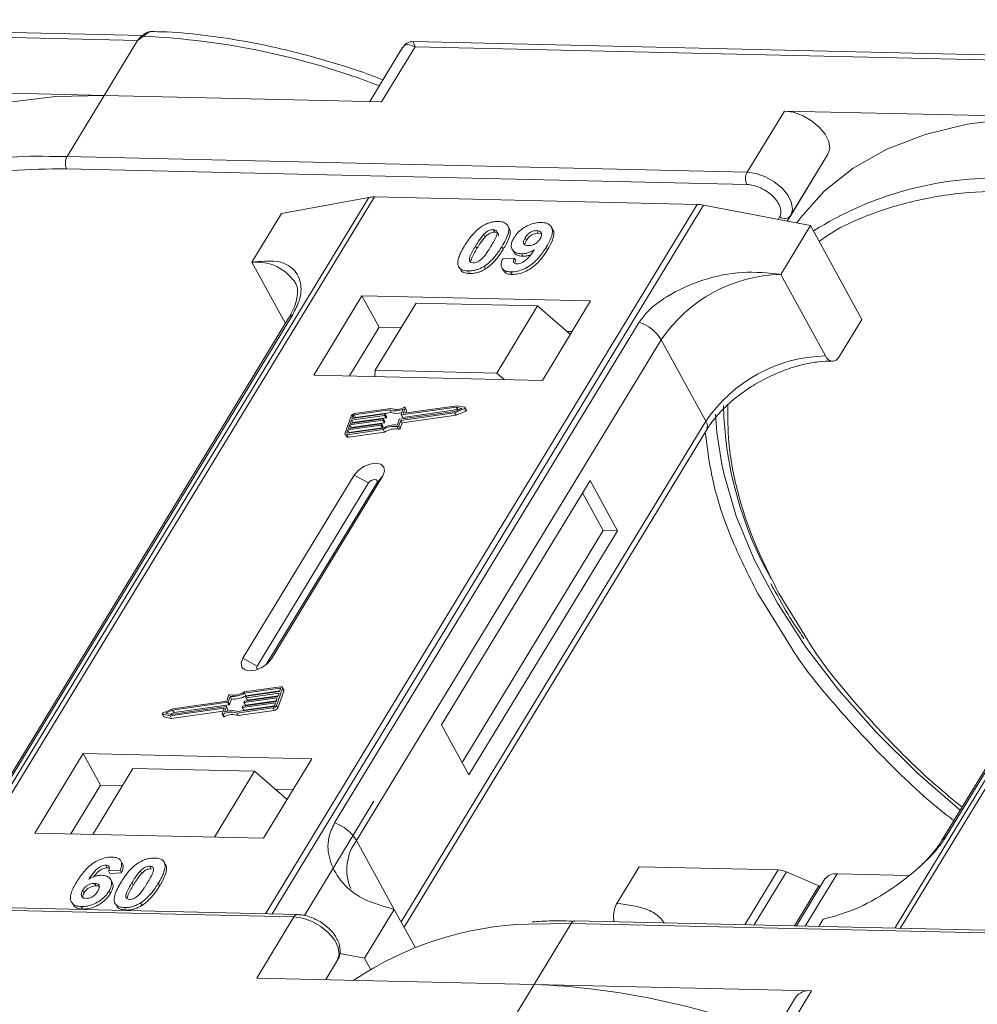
# Model space of a CAD drawing. Header units: millimetres. Extents: x -1004 to 529, y -22 to 1052.
# Tile 63 of 78: x 145 to 188, y 852 to 897. Entities that reach past the tile are written whole.
import ezdxf

# ---------------------------------------------------------------- set-up
doc = ezdxf.new("R2010")
doc.units = ezdxf.units.MM

msp = doc.modelspace()

# ---------------------------------------------------------------- linework, layer by layer
at = {"color": 7, "linetype": 'Continuous', "lineweight": 15}
for p, q in [((150.469, 895.957), (119.385, 896.67)), ((119.473, 896.436), (150.238, 895.73)), ((150.507, 895.919), (150.238, 895.73)), ((150.238, 895.73), (148.725, 893.244)), ((162.223, 895.408), (160.739, 892.968)), ((161.274, 892.956), (162.787, 895.442)), ((193.783, 894.963), (162.699, 895.676)), ((162.787, 895.442), (193.552, 894.736)), ((148.725, 893.244), (136.176, 893.532)), ((147.045, 890.482), (148.725, 893.244)), ((148.725, 893.244), (161.274, 892.956)), ((179.49, 892.538), (177.809, 889.776)), ((192.039, 892.25), (179.49, 892.538)), ((147.045, 890.482), (146.246, 890.487)), ((177.809, 889.776), (147.045, 890.482)), ((181.464, 890.58), (179.625, 887.558)), ((179.783, 887.818), (181.464, 890.58)), ((147.032, 889.922), (177.796, 889.216)), ((160.692, 888.631), (141.18, 856.565)), ((141.422, 856.559), (160.949, 888.65)), ((156.752, 887.906), (160.692, 888.631)), ((160.949, 888.65), (175.544, 888.316)), ((175.544, 888.316), (156.017, 856.224)), ((156.317, 856.217), (175.829, 888.284)), ((175.829, 888.284), (180.672, 887.358)), ((156.752, 887.906), (155.408, 885.697)), ((179.277, 887.748), (179.21, 887.637)), ((179.625, 887.558), (179.783, 887.818)), ((167.045, 887.238), (166.983, 887.351)), ((169.014, 887.179), (168.952, 887.293)), ((179.327, 885.148), (180.672, 887.358)), ((180.672, 887.358), (183, 883.102)), ((204.006, 887.638), (184.494, 855.571)), ((184.736, 855.565), (204.263, 887.657)), ((165.903, 886.964), (165.965, 886.85)), ((166.327, 887.174), (166.389, 887.061)), ((168.356, 887.015), (168.294, 887.129)), ((168.356, 887.015), (168.471, 886.992)), ((165.523, 886.432), (165.585, 886.319)), ((166.776, 886.287), (166.714, 886.4)), ((167.767, 886.806), (167.829, 886.692)), ((167.179, 886.284), (167.241, 886.17)), ((167.597, 886.082), (167.659, 885.969)), ((168.777, 886.26), (168.715, 886.374)), ((155.408, 885.697), (156.922, 882.929)), ((165.916, 885.515), (165.978, 885.402)), ((166.751, 885.853), (167.276, 885.888)), ((167.276, 885.888), (167.338, 885.775)), ((164.807, 885.428), (164.869, 885.314)), ((165.19, 885.304), (165.252, 885.191)), ((166.719, 885.434), (166.781, 885.321)), ((167.109, 885.26), (167.172, 885.147)), ((181.345, 881.46), (179.327, 885.148)), ((160.386, 884.182), (158.201, 880.592)), ((170.729, 883.945), (160.386, 884.182)), ((160.386, 884.182), (161.162, 882.764)), ((162.836, 883.846), (160.987, 880.808)), ((168.331, 883.72), (162.836, 883.846)), ((166.482, 880.682), (168.331, 883.72)), ((168.331, 883.72), (169.811, 882.435)), ((168.544, 880.354), (170.729, 883.945)), ((143.481, 860.691), (157.262, 883.34)), ((157.069, 883.172), (143.288, 860.523)), ((172.926, 882.981), (159.144, 860.331)), ((181.992, 881.445), (183, 883.102)), ((161.162, 882.764), (159.817, 880.554)), ((162.163, 882.741), (161.162, 882.764)), ((169.889, 882.564), (169.657, 882.569)), ((160.141, 859.542), (173.923, 882.191)), ((175.941, 878.503), (173.923, 882.191)), ((200.383, 882.178), (186.602, 859.529)), ((186.795, 859.697), (200.576, 882.346)), ((158.201, 880.592), (168.544, 880.354)), ((160.987, 880.808), (160.966, 880.528)), ((166.482, 880.682), (160.987, 880.808)), ((166.814, 880.394), (166.482, 880.682)), ((159.931, 878.624), (161.426, 878.836)), ((161.639, 879.017), (160.03, 878.789)), ((161.688, 879.085), (160.053, 878.853)), ((160.092, 878.675), (161.701, 878.904)), ((161.44, 878.823), (161.429, 878.791)), ((161.502, 878.717), (161.44, 878.831)), ((161.502, 878.709), (161.44, 878.823)), ((161.701, 878.904), (161.639, 879.017)), ((162.101, 878.598), (164.584, 878.951)), ((162.14, 878.543), (164.578, 878.89)), ((162.155, 878.803), (162.243, 879.05)), ((164.653, 879.143), (162.17, 878.79)), ((162.232, 878.676), (164.715, 879.029)), ((162.26, 878.878), (162.343, 879.109)), ((162.267, 878.866), (162.26, 878.878)), ((164.693, 879.209), (162.275, 878.865)), ((162.405, 879.012), (162.343, 879.126)), ((162.343, 879.109), (162.405, 878.996)), ((162.363, 878.878), (162.405, 878.996)), ((164.578, 878.89), (165.021, 879.076)), ((164.64, 878.776), (164.578, 878.89)), ((164.584, 878.951), (164.91, 879.088)), ((164.64, 878.776), (165.083, 878.962)), ((164.91, 879.088), (164.653, 879.143)), ((164.715, 879.029), (164.653, 879.143)), ((165.042, 879.135), (164.693, 879.209)), ((164.715, 879.029), (164.751, 879.021)), ((165.021, 879.076), (165.083, 878.962)), ((165.118, 879.012), (165.056, 879.125)), ((159.895, 878.739), (159.62, 877.973)), ((159.771, 878.177), (161.265, 878.389)), ((161.322, 878.548), (159.828, 878.336)), ((159.851, 878.4), (161.345, 878.612)), ((159.908, 878.56), (159.851, 878.4)), ((159.89, 878.223), (161.384, 878.435)), ((161.403, 878.772), (159.908, 878.56)), ((159.97, 878.446), (159.908, 878.56)), ((159.977, 878.751), (159.931, 878.624)), ((159.959, 878.415), (159.97, 878.446)), ((159.97, 878.446), (161.465, 878.658)), ((160.039, 878.639), (159.977, 878.751)), ((160.03, 878.789), (160.092, 878.675)), ((161.28, 878.376), (161.268, 878.344)), ((161.342, 878.271), (161.28, 878.384)), ((161.28, 878.376), (161.342, 878.262)), ((161.384, 878.435), (161.322, 878.548)), ((161.36, 878.599), (161.349, 878.567)), ((161.411, 878.454), (161.349, 878.567)), ((161.422, 878.494), (161.36, 878.607)), ((161.422, 878.486), (161.36, 878.599)), ((161.465, 878.658), (161.403, 878.772)), ((161.411, 878.454), (161.422, 878.486)), ((161.491, 878.677), (161.429, 878.791)), ((161.491, 878.677), (161.502, 878.709)), ((161.986, 878.333), (162.074, 878.579)), ((162.051, 878.296), (162.14, 878.543)), ((162.113, 878.183), (162.202, 878.43)), ((162.202, 878.43), (162.14, 878.543)), ((162.155, 878.795), (162.217, 878.681)), ((175.941, 878.503), (162.159, 855.854)), ((162.232, 878.676), (162.17, 878.79)), ((162.202, 878.43), (164.64, 878.776)), ((159.621, 877.924), (159.683, 877.811)), ((159.748, 878.113), (159.702, 877.985)), ((159.702, 877.985), (159.716, 877.959)), ((159.709, 877.895), (161.344, 878.127)), ((159.732, 877.959), (161.341, 878.188)), ((161.242, 878.325), (159.748, 878.113)), ((159.81, 877.999), (159.748, 878.113)), ((159.828, 878.336), (159.771, 878.177)), ((159.771, 877.782), (161.406, 878.014)), ((159.799, 877.969), (159.81, 877.999)), ((159.81, 877.999), (161.304, 878.212)), ((159.89, 878.223), (159.828, 878.336)), ((159.879, 878.192), (159.89, 878.223)), ((161.304, 878.212), (161.242, 878.325)), ((161.331, 878.23), (161.268, 878.344)), ((161.331, 878.23), (161.342, 878.262)), ((161.406, 878.014), (161.344, 878.127)), ((161.982, 878.259), (162.044, 878.146)), ((162.113, 878.183), (162.051, 878.296)), ((162.288, 855.619), (175.971, 878.107)), ((159.771, 877.782), (159.709, 877.895)), ((160.037, 876.068), (154.995, 867.782)), ((160.686, 875.717), (155.643, 867.431)), ((156.057, 867.497), (161.054, 875.709)), ((156.288, 867.752), (161.33, 876.039)), ((160.037, 876.068), (160.686, 875.717)), ((161.33, 876.039), (161.054, 875.709)), ((170.704, 875.823), (163.981, 864.775)), ((171.946, 873.554), (170.704, 875.823)), ((171.299, 873.569), (170.368, 875.271)), ((164.913, 863.073), (171.299, 873.569)), ((165.223, 862.506), (171.946, 873.554)), ((171.946, 873.554), (171.299, 873.569)), ((178.285, 870.718), (179.84, 868.209)), ((180.534, 868.617), (179.255, 870.695)), ((155.643, 867.431), (154.995, 867.782)), ((156.288, 867.752), (156.118, 867.549)), ((156.699, 866.492), (155.064, 866.26)), ((156.676, 866.428), (155.066, 866.2)), ((156.513, 865.648), (156.788, 866.414)), ((156.66, 866.275), (156.705, 866.402)), ((156.699, 866.385), (156.676, 866.428)), ((156.849, 866.35), (156.787, 866.463)), ((156.788, 866.414), (156.85, 866.3)), ((154.356, 866.091), (154.268, 865.844)), ((154.422, 866.055), (154.333, 865.808)), ((154.395, 865.694), (154.484, 865.941)), ((154.484, 865.941), (154.422, 866.055)), ((156.556, 865.987), (155.062, 865.775)), ((155.129, 866.086), (155.066, 866.2)), ((155.085, 865.839), (156.579, 866.051)), ((155.127, 866.012), (155.139, 866.043)), ((155.128, 866.003), (155.19, 865.89)), ((155.129, 866.086), (156.671, 866.305)), ((156.637, 866.211), (155.142, 865.999)), ((155.204, 865.885), (155.142, 865.999)), ((155.165, 866.062), (156.66, 866.275)), ((155.204, 865.885), (156.59, 866.082)), ((156.499, 865.828), (156.556, 865.987)), ((156.575, 865.534), (156.85, 866.3)), ((156.579, 866.051), (156.637, 866.211)), ((151.829, 865.498), (151.387, 865.311)), ((151.715, 865.179), (154.132, 865.522)), ((151.754, 865.245), (154.238, 865.597)), ((154.307, 865.789), (151.823, 865.436)), ((154.268, 865.844), (151.829, 865.498)), ((151.885, 865.323), (154.369, 865.676)), ((154.147, 865.509), (154.064, 865.278)), ((154.144, 865.5), (154.132, 865.522)), ((154.253, 865.584), (154.164, 865.338)), ((154.314, 865.479), (154.252, 865.593)), ((154.315, 865.471), (154.253, 865.584)), ((154.281, 865.377), (154.315, 865.471)), ((154.369, 865.676), (154.307, 865.789)), ((154.395, 865.694), (154.333, 865.808)), ((154.72, 865.302), (156.355, 865.535)), ((154.768, 865.37), (156.378, 865.598)), ((154.967, 865.565), (154.978, 865.597)), ((154.967, 865.556), (155.029, 865.443)), ((156.476, 865.764), (154.982, 865.552)), ((155.044, 865.438), (154.982, 865.552)), ((155.005, 865.616), (156.499, 865.828)), ((155.044, 865.438), (156.43, 865.635)), ((155.047, 865.788), (155.059, 865.82)), ((155.047, 865.78), (155.109, 865.666)), ((155.124, 865.662), (155.062, 865.775)), ((155.124, 865.662), (156.51, 865.858)), ((156.355, 865.535), (156.417, 865.421)), ((156.43, 865.636), (156.476, 865.764)), ((156.575, 865.534), (156.513, 865.648)), ((151.351, 865.262), (151.413, 865.149)), ((151.366, 865.253), (151.715, 865.179)), ((151.428, 865.139), (151.366, 865.253)), ((151.428, 865.139), (151.777, 865.065)), ((151.823, 865.436), (151.498, 865.299)), ((151.498, 865.299), (151.754, 865.245)), ((151.777, 865.065), (151.715, 865.179)), ((151.718, 865.253), (151.885, 865.323)), ((151.777, 865.065), (154.107, 865.396)), ((151.885, 865.323), (151.823, 865.436)), ((154.065, 865.261), (154.127, 865.148)), ((154.175, 865.144), (154.113, 865.257)), ((154.782, 865.189), (154.72, 865.302)), ((154.782, 865.189), (156.417, 865.421)), ((163.981, 864.775), (165.223, 862.506)), ((147.781, 863.467), (145.596, 859.876)), ((158.124, 863.229), (147.781, 863.467)), ((147.781, 863.467), (148.556, 862.048)), ((155.939, 859.639), (158.124, 863.229)), ((150.029, 862.799), (148.214, 859.816)), ((150.029, 862.799), (155.524, 862.673)), ((153.709, 859.69), (155.524, 862.673)), ((155.524, 862.673), (157.004, 861.388)), ((148.556, 862.048), (147.212, 859.839)), ((149.558, 862.025), (148.556, 862.048)), ((157.284, 861.848), (156.452, 861.867)), ((160.926, 861.316), (157.783, 856.151)), ((145.596, 859.876), (155.939, 859.639)), ((160.141, 859.542), (161.848, 856.422)), ((148.804, 858.421), (148.866, 858.307)), ((149.544, 858.5), (149.482, 858.614)), ((150.787, 858.375), (150.849, 858.262)), ((151.399, 858.61), (151.394, 858.62)), ((151.464, 858.503), (151.527, 858.389)), ((171.915, 856.691), (172.924, 858.348)), ((172.924, 858.348), (179.209, 858.204)), ((149.45, 858.194), (148.925, 858.159)), ((148.925, 858.159), (148.987, 858.046)), ((148.987, 858.046), (149.512, 858.081)), ((149.45, 858.194), (149.512, 858.081)), ((150.424, 858.052), (150.362, 858.165)), ((179.209, 858.204), (177.702, 855.727)), ((179.586, 858.115), (178.127, 855.717)), ((179.586, 858.115), (181.054, 857.489)), ((180.435, 855.664), (181.875, 858.03)), ((185.093, 857.956), (181.875, 858.03)), ((148.295, 857.599), (148.357, 857.486)), ((149.085, 857.648), (149.023, 857.762)), ((149.982, 857.632), (150.044, 857.518)), ((151.175, 857.604), (151.237, 857.491)), ((179.95, 855.675), (181.054, 857.489)), ((181.326, 857.797), (180.033, 855.673)), ((181.094, 857.416), (181.054, 857.489)), ((147.756, 857.289), (147.819, 857.176)), ((148.944, 857.252), (149.006, 857.139)), ((126.54, 856.785), (157.305, 856.079)), ((157.469, 856.191), (126.704, 856.897)), ((147.248, 856.757), (147.31, 856.644)), ((147.692, 856.55), (147.754, 856.437)), ((149.216, 856.698), (149.278, 856.584)), ((150.375, 856.716), (150.437, 856.603)), ((149.649, 856.505), (149.711, 856.392)), ((161.848, 856.422), (160.504, 854.212)), ((161.848, 856.422), (162.786, 854.707)), ((157.305, 856.079), (155.624, 853.317)), ((167.911, 855.756), (169.854, 855.791)), ((168.173, 853.029), (169.854, 855.791)), ((169.854, 855.791), (200.619, 855.085)), ((200.783, 855.197), (170.018, 855.903)), ((181.044, 855.65), (181.243, 855.977)), ((159.367, 854.43), (160.504, 854.212)), ((159.279, 854.121), (158.746, 853.245)), ((158.746, 853.245), (159.279, 854.121)), ((160.504, 854.212), (160.773, 853.72)), ((155.624, 853.317), (168.173, 853.029)), ((168.173, 853.029), (166.661, 850.543)), ((180.723, 852.741), (168.173, 853.029)), ((179.21, 850.255), (180.723, 852.741)), ((179.99, 852.429), (178.309, 849.666))]:
    msp.add_line(p, q, dxfattribs=at)
at = {"color": 7, "linetype": 'Continuous', "lineweight": 15, "flags": 128}
for points in [[(150.507, 895.919), (150.492, 895.929), (150.479, 895.935), (150.467, 895.94), (150.457, 895.942), (150.448, 895.941), (150.442, 895.938), (150.437, 895.932), (150.435, 895.924)], [(148.725, 893.244), (146.518, 893.192), (144.45, 892.932), (142.542, 892.467), (140.815, 891.803), (139.29, 890.946), (137.981, 889.906), (136.905, 888.695), (136.743, 888.469)], [(181.464, 890.58), (181.544, 890.842), (181.5, 891.153), (181.337, 891.485), (181.068, 891.81), (180.716, 892.1), (180.313, 892.33), (179.892, 892.481), (179.49, 892.538)], [(192.039, 892.25), (189.832, 892.198), (187.764, 891.938), (185.856, 891.474), (184.129, 890.809), (182.604, 889.952), (181.295, 888.913), (180.219, 887.701), (180.057, 887.475)], [(179.783, 887.818), (179.863, 888.08), (179.819, 888.391), (179.656, 888.723), (179.387, 889.048), (179.036, 889.338), (178.632, 889.568), (178.211, 889.719), (177.809, 889.776)], [(161.426, 878.836), (161.429, 878.836), (161.433, 878.836), (161.436, 878.835), (161.438, 878.833), (161.44, 878.831), (161.441, 878.829), (161.441, 878.826), (161.44, 878.823)], [(162.275, 878.865), (162.271, 878.865), (162.268, 878.866), (162.265, 878.866), (162.262, 878.868), (162.26, 878.87), (162.259, 878.873), (162.259, 878.875), (162.26, 878.878)], [(162.294, 879.13), (162.305, 879.134), (162.316, 879.136), (162.325, 879.136), (162.334, 879.134), (162.34, 879.13), (162.343, 879.124), (162.345, 879.117), (162.343, 879.109)], [(165.042, 879.135), (165.05, 879.131), (165.056, 879.126), (165.058, 879.118), (165.056, 879.109), (165.051, 879.099), (165.043, 879.09), (165.033, 879.082), (165.021, 879.076)], [(165.083, 878.962), (165.095, 878.969), (165.105, 878.977), (165.113, 878.986), (165.118, 878.995), (165.12, 879.004), (165.118, 879.012)], [(176.659, 876.567), (176.44, 878.001), (176.383, 878.831)], [(161.265, 878.389), (161.269, 878.389), (161.272, 878.389), (161.276, 878.388), (161.278, 878.386), (161.28, 878.384), (161.281, 878.382), (161.281, 878.379), (161.28, 878.376)], [(161.345, 878.612), (161.349, 878.613), (161.353, 878.612), (161.356, 878.611), (161.358, 878.61), (161.36, 878.608), (161.361, 878.605), (161.361, 878.602), (161.36, 878.599)], [(162.17, 878.79), (162.166, 878.79), (162.162, 878.79), (162.159, 878.791), (162.157, 878.792), (162.155, 878.795), (162.154, 878.797), (162.154, 878.8), (162.155, 878.803)], [(159.709, 877.895), (159.685, 877.894), (159.664, 877.896), (159.646, 877.902), (159.631, 877.911), (159.621, 877.923), (159.616, 877.938), (159.615, 877.955), (159.62, 877.973)], [(159.702, 877.985), (159.701, 877.979), (159.701, 877.973), (159.703, 877.968), (159.706, 877.964), (159.711, 877.961), (159.717, 877.959), (159.724, 877.959), (159.732, 877.959)], [(161.33, 876.039), (161.409, 876.251), (161.378, 876.434), (161.241, 876.558), (161.02, 876.606), (160.747, 876.57), (160.464, 876.455), (160.215, 876.279), (160.037, 876.068)], [(187.44, 860.907), (185.526, 862.572), (183.652, 864.421), (181.959, 866.333), (180.464, 868.289), (179.184, 870.269), (178.132, 872.25), (177.318, 874.213), (176.752, 876.137), (176.659, 876.567)], [(161.054, 875.709), (161.077, 875.769), (161.068, 875.821), (161.029, 875.857), (160.966, 875.871), (160.888, 875.86), (160.807, 875.827), (160.736, 875.777), (160.686, 875.717)], [(154.995, 867.782), (154.916, 867.57), (154.947, 867.387), (155.083, 867.263), (155.305, 867.215), (155.578, 867.251), (155.861, 867.366), (156.11, 867.542), (156.288, 867.752)], [(155.643, 867.431), (155.621, 867.371), (155.63, 867.319), (155.669, 867.283), (155.673, 867.281)], [(156.705, 866.402), (156.707, 866.408), (156.707, 866.414), (156.705, 866.419), (156.701, 866.423), (156.697, 866.426), (156.691, 866.428), (156.683, 866.429), (156.676, 866.428)], [(156.699, 866.492), (156.722, 866.494), (156.743, 866.492), (156.761, 866.486), (156.776, 866.476), (156.786, 866.464), (156.792, 866.449), (156.792, 866.432), (156.788, 866.414)], [(155.142, 865.999), (155.138, 865.998), (155.135, 865.999), (155.132, 866), (155.129, 866.001), (155.128, 866.003), (155.127, 866.006), (155.127, 866.009), (155.127, 866.012)], [(154.132, 865.522), (154.136, 865.522), (154.14, 865.522), (154.143, 865.521), (154.145, 865.519), (154.147, 865.517), (154.148, 865.515), (154.148, 865.512), (154.147, 865.509)], [(154.238, 865.597), (154.242, 865.598), (154.245, 865.597), (154.248, 865.596), (154.251, 865.595), (154.252, 865.593), (154.253, 865.59), (154.253, 865.587), (154.253, 865.584)], [(154.982, 865.552), (154.978, 865.551), (154.974, 865.552), (154.971, 865.553), (154.969, 865.554), (154.967, 865.556), (154.966, 865.559), (154.966, 865.562), (154.967, 865.565)], [(155.062, 865.775), (155.058, 865.775), (155.055, 865.775), (155.052, 865.776), (155.049, 865.778), (155.047, 865.78), (155.047, 865.782), (155.046, 865.785), (155.047, 865.788)], [(151.366, 865.253), (151.357, 865.256), (151.351, 865.262), (151.349, 865.269), (151.351, 865.278), (151.356, 865.288), (151.364, 865.297), (151.375, 865.305), (151.387, 865.311)], [(154.113, 865.257), (154.102, 865.254), (154.092, 865.252), (154.082, 865.252), (154.074, 865.254), (154.068, 865.258), (154.064, 865.263), (154.063, 865.27), (154.064, 865.278)], [(154.127, 865.148), (154.13, 865.144), (154.136, 865.14), (154.144, 865.138), (154.154, 865.138), (154.164, 865.14), (154.175, 865.144)], [(157.305, 856.079), (157.707, 856.021), (158.128, 855.871), (158.531, 855.641), (158.883, 855.351), (159.152, 855.026), (159.315, 854.693), (159.359, 854.383), (159.279, 854.121)]]:
    msp.add_lwpolyline(points, dxfattribs=at)
at = {"color": 7, "linetype": 'Continuous', "lineweight": 15}
for centre, radius, start, end in [((148.981, 862.108), 33.846, 68.8867, 87.4164), ((145.752, 875.028), 15.467, 88.173, 122.2769), ((147.578, 890.19), 0.609, 151.2883, 206.0774), ((178.343, 889.484), 0.609, 151.2883, 206.0774), ((189.066, 874.034), 15.467, 88.173, 122.2769), ((160.913, 887.387), 1.264, 88.3644, 100.0749), ((175.497, 886.585), 1.731, 78.9596, 88.4511), ((179.494, 888.041), 0.365, 233.4992, 322.3259), ((155.624, 883.62), 2.088, 32.7281, 95.9449), ((179.478, 878.454), 6.695, 91.2925, 146.0732), ((157.441, 882.941), 0.437, 114.0472, 148.0355), ((172.348, 881.226), 1.847, 31.4947, 71.765), ((181.496, 874.767), 6.695, 91.2925, 146.0732), ((160.079, 878.649), 0.206, 97.4207, 153.8527), ((161.901, 879.791), 0.816, 251.2927, 294.8085), ((161.941, 879.777), 0.737, 249.8549, 298.6145), ((161.955, 879.626), 0.765, 250.6487, 287.8017), ((162.388, 879.004), 0.0192, 336.1246, 26.8104), ((193.673, 879.654), 16.945, 181.473, 209.2705), ((160.039, 878.721), 0.0686, 97.4207, 153.8527), ((160.101, 878.607), 0.0692, 97.5763, 152.4403), ((161.318, 878.582), 0.0343, 277.4207, 333.8527), ((161.38, 878.469), 0.0343, 277.4207, 333.8527), ((161.398, 878.806), 0.0343, 277.4207, 333.8527), ((161.413, 878.49), 0.00992, 336.9348, 26.0002), ((161.46, 878.692), 0.0343, 277.4207, 333.8527), ((161.493, 878.713), 0.00992, 336.9348, 26.0002), ((162.105, 878.564), 0.0343, 97.4207, 153.8527), ((162.228, 878.689), 0.0134, 216.6597, 287.1115), ((175.633, 878.281), 0.38, 332.7392, 35.9387), ((161.238, 878.359), 0.0343, 277.4207, 333.8527), ((161.3, 878.245), 0.0343, 277.4207, 333.8527), ((161.884, 877.282), 1.056, 84.4424, 120.9301), ((161.333, 878.266), 0.00992, 336.9348, 26.0002), ((161.832, 877.374), 0.898, 80.3986, 122.9491), ((161.894, 877.261), 0.898, 80.3986, 122.9491), ((161.991, 878.325), 0.0662, 261.7629, 334.647), ((162.053, 878.211), 0.0662, 261.7629, 334.647), ((159.747, 877.858), 0.0803, 216.6597, 287.1115), ((156.795, 866.324), 0.0595, 336.9348, 26.0002), ((154.416, 866.063), 0.0662, 81.7629, 154.647), ((154.524, 867.106), 1.056, 264.4424, 300.9301), ((154.575, 867.013), 0.898, 260.3986, 302.9491), ((154.586, 866.992), 1.056, 264.4424, 300.9301), ((155.17, 866.028), 0.0343, 97.4207, 153.8527), ((154.302, 865.823), 0.0343, 277.4207, 333.8527), ((154.306, 865.475), 0.00992, 336.9348, 26.0002), ((154.364, 865.71), 0.0343, 277.4207, 333.8527), ((155.009, 865.582), 0.0343, 97.4207, 153.8527), ((155.089, 865.805), 0.0343, 97.4207, 153.8527), ((155.12, 865.674), 0.0134, 216.6597, 287.1115), ((155.2, 865.898), 0.0134, 216.6597, 287.1115), ((156.328, 865.739), 0.206, 277.4207, 333.8527), ((156.369, 865.666), 0.0686, 277.4207, 333.8527), ((156.39, 865.625), 0.206, 277.4207, 333.8527), ((151.43, 865.158), 0.0191, 210.2186, 262.8226), ((154.466, 864.61), 0.737, 69.8549, 118.6145), ((154.507, 864.597), 0.816, 71.2927, 114.8085), ((154.528, 864.497), 0.737, 69.8549, 118.6145), ((155.04, 865.451), 0.0134, 216.6597, 287.1115), ((158.566, 858.577), 1.847, 31.4947, 71.765), ((186.973, 859.298), 0.437, 114.0436, 148.1804), ((161.893, 858.225), 2.191, 143.0587, 202.974), ((179.164, 857.166), 1.039, 66.0507, 87.522), ((181.803, 857.437), 0.598, 83.0653, 142.99), ((157.478, 856.002), 0.189, 92.0598, 156.0028), ((168.332, 840.937), 14.825, 91.6287, 124.0831), ((170.034, 855.704), 0.199, 94.3757, 154.3004), ((166.754, 818.958), 34.1, 68.9709, 87.6149), ((180.618, 851.969), 0.779, 82.2958, 143.7595)]:
    msp.add_arc(centre, radius, start, end, dxfattribs=at)
msp.add_open_spline([(150.238, 895.73), (150.267, 895.773), (150.326, 895.858), (150.398, 895.902), (150.435, 895.924)], degree=3, dxfattribs=at)
for points, knots in [([(150.448, 895.941), (150.436, 895.932), (150.413, 895.916), (150.39, 895.898), (150.379, 895.89)], [0, 0, 0, 0, 0.518796, 1, 1, 1, 1]), ([(150.881, 896.138), (150.841, 896.135), (150.756, 896.13), (150.604, 896.064), (150.503, 895.986), (150.441, 895.938)], [0, 0, 0, 0, 0.249637, 0.538323, 1, 1, 1, 1]), ([(150.918, 896.138), (150.913, 896.14), (150.878, 896.15), (150.805, 896.129), (150.703, 896.085), (150.604, 896.012), (150.538, 895.948), (150.507, 895.919)], [0, 0, 0, 0, 0.0330436, 0.2854264, 0.5318753, 0.785768, 1, 1, 1, 1]), ([(161.336, 893.95), (161.107, 894.038), (160.266, 894.359), (158.795, 894.82), (156.926, 895.323), (155.043, 895.718), (153.175, 895.987), (151.793, 896.124), (151.059, 896.129), (150.917, 896.13)], [0, 0, 0, 0, 0.0642572, 0.235538, 0.4114542, 0.5906981, 0.772379, 0.9558843, 1, 1, 1, 1]), ([(162.787, 895.442), (162.661, 895.493), (162.467, 895.572), (162.291, 895.511), (162.227, 895.408), (162.198, 895.362)], [0, 0, 0, 0, 0.498413, 0.772928, 1, 1, 1, 1]), ([(162.698, 895.676), (162.64, 895.673), (162.541, 895.667), (162.376, 895.59), (162.3, 895.503), (162.259, 895.456)], [0, 0, 0, 0, 0.389383, 0.666862, 1, 1, 1, 1]), ([(162.699, 895.67), (162.699, 895.672), (162.698, 895.694), (162.718, 895.619), (162.764, 895.501), (162.787, 895.442)], [0, 0, 0, 0, 0.044603, 0.521109, 1, 1, 1, 1]), ([(137.752, 887.631), (137.952, 887.774), (138.59, 888.228), (140.02, 888.879), (142.051, 889.514), (144.448, 889.901), (146.179, 889.915), (147.032, 889.922)], [0, 0, 0, 0, 0.088375, 0.281114, 0.527622, 0.767417, 1, 1, 1, 1]), ([(177.796, 889.216), (177.893, 889.207), (178.091, 889.189), (178.416, 889.07), (178.725, 888.894), (178.99, 888.675), (179.194, 888.429), (179.319, 888.175), (179.356, 887.934), (179.303, 887.809), (179.277, 887.748)], [0, 0, 0, 0, 0.1222496, 0.25, 0.3777504, 0.5, 0.6222496, 0.75, 0.8777504, 1, 1, 1, 1]), ([(181.066, 886.637), (181.266, 886.78), (181.904, 887.234), (183.334, 887.886), (185.365, 888.52), (187.762, 888.907), (189.493, 888.921), (190.346, 888.928)], [0, 0, 0, 0, 0.088375, 0.281114, 0.527622, 0.767417, 1, 1, 1, 1]), ([(165.026, 886.444), (165.072, 886.517), (165.177, 886.685), (165.402, 886.976), (165.635, 887.207), (165.807, 887.319), (165.825, 887.331)], [0, 0, 0, 0, 0.236731, 0.537555, 0.949668, 1, 1, 1, 1]), ([(165.825, 887.331), (165.871, 887.359), (165.963, 887.413), (166.111, 887.475), (166.261, 887.518), (166.384, 887.536), (166.48, 887.543), (166.528, 887.542), (166.551, 887.542)], [0, 0, 0, 0, 0.193776, 0.3936, 0.587864, 0.788908, 0.894169, 1, 1, 1, 1]), ([(166.551, 887.542), (166.635, 887.535), (166.804, 887.519), (166.965, 887.405), (167.042, 887.238), (167.003, 886.903), (166.837, 886.614), (166.714, 886.4)], [0, 0, 0, 0, 0.147566, 0.296688, 0.431278, 0.580404, 1, 1, 1, 1]), ([(167.257, 886.796), (167.307, 886.87), (167.408, 887.019), (167.643, 887.226), (167.924, 887.385), (168.229, 887.487), (168.413, 887.494), (168.509, 887.497)], [0, 0, 0, 0, 0.197927, 0.397728, 0.597413, 0.790584, 1, 1, 1, 1]), ([(168.509, 887.497), (168.592, 887.49), (168.761, 887.474), (168.926, 887.357), (169.012, 887.184), (168.987, 886.885), (168.851, 886.603), (168.734, 886.406), (168.715, 886.374)], [0, 0, 0, 0, 0.148288, 0.297745, 0.443713, 0.607791, 0.934708, 1, 1, 1, 1]), ([(165.523, 886.432), (165.546, 886.469), (165.591, 886.543), (165.656, 886.642), (165.716, 886.731), (165.773, 886.809), (165.833, 886.888), (165.879, 886.938), (165.903, 886.964)], [0, 0, 0, 0, 0.205942, 0.411959, 0.558149, 0.704502, 0.851801, 1, 1, 1, 1]), ([(165.585, 886.319), (165.608, 886.356), (165.653, 886.429), (165.718, 886.529), (165.778, 886.618), (165.835, 886.696), (165.895, 886.774), (165.941, 886.825), (165.965, 886.85)], [0, 0, 0, 0, 0.2059417, 0.4119594, 0.558149, 0.7045024, 0.8518015, 1, 1, 1, 1]), ([(165.903, 886.964), (165.941, 887.002), (166.004, 887.063), (166.116, 887.131), (166.218, 887.166), (166.288, 887.174), (166.323, 887.174), (166.327, 887.174)], [0, 0, 0, 0, 0.334804, 0.542561, 0.750382, 0.970721, 1, 1, 1, 1]), ([(165.965, 886.85), (166.003, 886.888), (166.066, 886.95), (166.178, 887.018), (166.28, 887.052), (166.35, 887.06), (166.385, 887.061), (166.389, 887.061)], [0, 0, 0, 0, 0.334804, 0.542561, 0.750382, 0.970721, 1, 1, 1, 1]), ([(166.327, 887.174), (166.362, 887.17), (166.425, 887.163), (166.484, 887.119), (166.508, 887.036), (166.478, 886.883), (166.368, 886.665), (166.269, 886.5), (166.219, 886.416)], [0, 0, 0, 0, 0.104614, 0.188814, 0.273512, 0.444127, 0.719481, 1, 1, 1, 1]), ([(166.389, 887.061), (166.424, 887.057), (166.487, 887.05), (166.546, 887.005), (166.567, 886.945), (166.556, 886.896), (166.55, 886.873)], [0, 0, 0, 0, 0.293658, 0.530016, 0.767769, 1, 1, 1, 1]), ([(166.776, 886.287), (166.819, 886.361), (166.955, 886.591), (167.085, 886.895), (167.105, 887.144), (167.05, 887.212), (167.034, 887.231)], [0, 0, 0, 0, 0.220552, 0.687786, 0.91457, 1, 1, 1, 1]), ([(167.767, 886.806), (167.799, 886.854), (167.85, 886.93), (167.958, 887.028), (168.065, 887.085), (168.182, 887.124), (168.254, 887.127), (168.294, 887.129)], [0, 0, 0, 0, 0.2913202, 0.4655393, 0.6416315, 0.798664, 1, 1, 1, 1]), ([(167.829, 886.692), (167.861, 886.74), (167.912, 886.816), (168.02, 886.914), (168.127, 886.972), (168.244, 887.011), (168.316, 887.014), (168.356, 887.015)], [0, 0, 0, 0, 0.29132, 0.465539, 0.641632, 0.798664, 1, 1, 1, 1]), ([(168.294, 887.129), (168.336, 887.124), (168.419, 887.114), (168.493, 887.047), (168.523, 886.958), (168.498, 886.856), (168.461, 886.789), (168.444, 886.758)], [0, 0, 0, 0, 0.207955, 0.420406, 0.62732, 0.827707, 1, 1, 1, 1]), ([(168.777, 886.26), (168.82, 886.334), (168.95, 886.557), (169.065, 886.857), (169.073, 887.095), (169.016, 887.16), (169.004, 887.173)], [0, 0, 0, 0, 0.2271221, 0.6848597, 0.9348975, 1, 1, 1, 1]), ([(164.736, 885.545), (164.729, 885.576), (164.715, 885.637), (164.724, 885.77), (164.769, 885.941), (164.851, 886.128), (164.938, 886.296), (164.997, 886.394), (165.026, 886.444)], [0, 0, 0, 0, 0.1184406, 0.2393457, 0.4595932, 0.6849248, 0.8422399, 1, 1, 1, 1]), ([(165.414, 885.673), (165.372, 885.678), (165.306, 885.687), (165.252, 885.738), (165.236, 885.824), (165.269, 885.977), (165.381, 886.192), (165.475, 886.352), (165.523, 886.432)], [0, 0, 0, 0, 0.1253702, 0.2022903, 0.2791788, 0.4647576, 0.7305818, 1, 1, 1, 1]), ([(166.219, 886.416), (166.196, 886.379), (166.151, 886.306), (166.087, 886.206), (166.026, 886.117), (165.969, 886.038), (165.909, 885.96), (165.862, 885.908), (165.838, 885.883)], [0, 0, 0, 0, 0.20527, 0.410616, 0.55715, 0.703844, 0.851471, 1, 1, 1, 1]), ([(166.714, 886.4), (166.667, 886.327), (166.562, 886.159), (166.342, 885.874), (166.111, 885.644), (165.941, 885.532), (165.916, 885.515)], [0, 0, 0, 0, 0.237281, 0.538591, 0.932677, 1, 1, 1, 1]), ([(167.597, 886.082), (167.514, 886.091), (167.346, 886.109), (167.192, 886.233), (167.122, 886.406), (167.152, 886.604), (167.225, 886.738), (167.257, 886.796)], [0, 0, 0, 0, 0.210189, 0.421773, 0.623603, 0.837034, 1, 1, 1, 1]), ([(167.905, 886.448), (167.864, 886.453), (167.786, 886.461), (167.712, 886.515), (167.684, 886.589), (167.703, 886.69), (167.743, 886.763), (167.767, 886.806)], [0, 0, 0, 0, 0.213937, 0.398075, 0.583091, 0.751666, 1, 1, 1, 1]), ([(167.755, 886.493), (167.758, 886.516), (167.764, 886.58), (167.804, 886.649), (167.829, 886.692)], [0, 0, 0, 0, 0.366323, 1, 1, 1, 1]), ([(168.444, 886.758), (168.415, 886.715), (168.365, 886.641), (168.252, 886.549), (168.138, 886.49), (168.016, 886.452), (167.942, 886.45), (167.905, 886.448)], [0, 0, 0, 0, 0.2673945, 0.4472142, 0.6271221, 0.8130653, 1, 1, 1, 1]), ([(165.317, 885.75), (165.321, 885.78), (165.334, 885.884), (165.446, 886.08), (165.539, 886.239), (165.585, 886.319)], [0, 0, 0, 0, 0.166989, 0.580698, 1, 1, 1, 1]), ([(165.978, 885.402), (166.021, 885.431), (166.109, 885.491), (166.256, 885.616), (166.411, 885.776), (166.556, 885.957), (166.677, 886.128), (166.743, 886.234), (166.776, 886.287)], [0, 0, 0, 0, 0.118595, 0.239509, 0.447458, 0.659935, 0.829685, 1, 1, 1, 1]), ([(168.715, 886.374), (168.668, 886.3), (168.527, 886.079), (168.282, 885.773), (167.931, 885.496), (167.605, 885.334), (167.32, 885.264), (167.165, 885.261), (167.109, 885.26)], [0, 0, 0, 0, 0.142337, 0.429127, 0.589943, 0.751205, 0.909895, 1, 1, 1, 1]), ([(167.172, 885.147), (167.262, 885.15), (167.444, 885.157), (167.745, 885.256), (168.042, 885.416), (168.382, 885.699), (168.61, 885.995), (168.743, 886.206), (168.777, 886.26)], [0, 0, 0, 0, 0.14324, 0.28761, 0.430449, 0.591135, 0.89544, 1, 1, 1, 1]), ([(167.251, 886.176), (167.263, 886.15), (167.301, 886.064), (167.446, 885.987), (167.596, 885.974), (167.659, 885.969)], [0, 0, 0, 0, 0.20752, 0.66568, 1, 1, 1, 1]), ([(167.397, 885.627), (167.434, 885.629), (167.508, 885.634), (167.639, 885.686), (167.787, 885.778), (167.98, 885.976), (168.097, 886.142), (168.177, 886.256)], [0, 0, 0, 0, 0.112015, 0.224355, 0.367768, 0.565827, 1, 1, 1, 1]), ([(168.177, 886.256), (168.131, 886.23), (168.037, 886.177), (167.912, 886.13), (167.813, 886.103), (167.74, 886.09), (167.667, 886.083), (167.621, 886.082), (167.597, 886.082)], [0, 0, 0, 0, 0.243491, 0.496266, 0.61821, 0.741704, 0.870158, 1, 1, 1, 1]), ([(167.659, 885.969), (167.704, 885.97), (167.794, 885.971), (167.914, 885.998), (167.984, 886.022), (168.004, 886.029)], [0, 0, 0, 0, 0.409454, 0.83528, 1, 1, 1, 1]), ([(157.262, 883.34), (157.368, 883.551), (157.64, 884.091), (157.651, 884.806), (157.331, 885.441), (156.598, 885.814), (155.803, 885.736), (155.408, 885.697)], [0, 0, 0, 0, 0.125713, 0.321276, 0.524466, 0.763484, 1, 1, 1, 1]), ([(165.19, 885.304), (165.147, 885.307), (165.062, 885.311), (164.948, 885.338), (164.851, 885.384), (164.791, 885.441), (164.755, 885.496), (164.742, 885.529), (164.736, 885.545)], [0, 0, 0, 0, 0.192635, 0.388697, 0.582015, 0.783044, 0.890959, 1, 1, 1, 1]), ([(165.916, 885.515), (165.87, 885.488), (165.778, 885.433), (165.63, 885.372), (165.48, 885.329), (165.357, 885.31), (165.261, 885.304), (165.214, 885.304), (165.19, 885.304)], [0, 0, 0, 0, 0.193769, 0.393564, 0.587886, 0.789131, 0.894283, 1, 1, 1, 1]), ([(165.838, 885.883), (165.8, 885.845), (165.738, 885.784), (165.626, 885.716), (165.526, 885.682), (165.455, 885.673), (165.419, 885.673), (165.414, 885.673)], [0, 0, 0, 0, 0.333678, 0.540413, 0.747264, 0.961209, 1, 1, 1, 1]), ([(167.109, 885.26), (167.025, 885.269), (166.873, 885.283), (166.732, 885.388), (166.669, 885.547), (166.695, 885.713), (166.739, 885.823), (166.751, 885.853)], [0, 0, 0, 0, 0.2427882, 0.4388655, 0.6348012, 0.9009361, 1, 1, 1, 1]), ([(167.276, 885.888), (167.258, 885.844), (167.23, 885.776), (167.24, 885.695), (167.281, 885.65), (167.339, 885.631), (167.381, 885.628), (167.397, 885.627)], [0, 0, 0, 0, 0.3447142, 0.5290593, 0.7142089, 0.8921959, 1, 1, 1, 1]), ([(167.303, 885.648), (167.305, 885.671), (167.309, 885.712), (167.329, 885.756), (167.338, 885.775)], [0, 0, 0, 0, 0.569737, 1, 1, 1, 1]), ([(164.872, 885.316), (164.884, 885.304), (164.916, 885.269), (164.998, 885.23), (165.093, 885.205), (165.18, 885.194), (165.228, 885.192), (165.252, 885.191)], [0, 0, 0, 0, 0.143925, 0.415852, 0.697483, 0.848301, 1, 1, 1, 1]), ([(165.252, 885.191), (165.296, 885.191), (165.384, 885.192), (165.527, 885.213), (165.676, 885.253), (165.802, 885.304), (165.903, 885.356), (165.953, 885.387), (165.978, 885.402)], [0, 0, 0, 0, 0.193594, 0.390501, 0.584817, 0.78683, 0.892868, 1, 1, 1, 1]), ([(166.784, 885.323), (166.816, 885.28), (166.878, 885.197), (167.034, 885.154), (167.137, 885.149), (167.172, 885.147)], [0, 0, 0, 0, 0.4158523, 0.8021376, 1, 1, 1, 1]), ([(179.327, 885.148), (178.76, 885.209), (177.625, 885.332), (175.783, 884.951), (174.312, 884.276), (173.356, 883.568), (173.042, 883.14), (172.926, 882.981)], [0, 0, 0, 0, 0.249096, 0.498243, 0.745205, 0.90541, 1, 1, 1, 1]), ([(157.373, 884.747), (157.383, 884.733), (157.446, 884.649), (157.478, 884.465), (157.463, 884.101), (157.343, 883.668), (157.157, 883.334), (157.067, 883.171)], [0, 0, 0, 0, 0.054359, 0.333223, 0.559722, 0.78604, 1, 1, 1, 1]), ([(178.45, 880.334), (178.765, 880.492), (179.208, 880.714), (179.872, 880.947), (180.425, 881.101), (181.039, 881.199), (181.459, 881.236), (181.647, 881.219), (181.66, 881.218)], [0, 0, 0, 0, 0.288391, 0.40474, 0.594322, 0.785544, 0.984773, 1, 1, 1, 1]), ([(181.992, 881.445), (181.95, 881.389), (181.868, 881.278), (181.714, 881.21), (181.559, 881.229), (181.431, 881.322), (181.37, 881.421), (181.345, 881.46)], [0, 0, 0, 0, 0.2146939, 0.4293877, 0.6440816, 0.8587754, 1, 1, 1, 1]), ([(175.985, 878.108), (176.029, 878.185), (176.183, 878.455), (176.549, 878.885), (177.023, 879.347), (177.522, 879.751), (177.996, 880.077), (178.329, 880.265), (178.45, 880.334)], [0, 0, 0, 0, 0.097286, 0.340622, 0.525469, 0.686972, 0.885597, 1, 1, 1, 1]), ([(179.255, 870.695), (178.869, 871.456), (178.085, 873), (177.334, 875.304), (176.932, 877.41), (176.933, 878.687), (176.934, 879.247)], [0, 0, 0, 0, 0.255322, 0.518562, 0.789217, 1, 1, 1, 1]), ([(175.911, 878.008), (176.008, 877.26), (176.207, 875.717), (177.006, 873.259), (177.86, 871.562), (178.285, 870.718)], [0, 0, 0, 0, 0.321295, 0.662487, 1, 1, 1, 1]), ([(178.875, 871.171), (178.902, 871.114), (178.986, 870.934), (179.097, 870.753), (179.174, 870.63)], [0, 0, 0, 0, 0.317467, 1, 1, 1, 1]), ([(179.174, 870.63), (179.42, 870.183), (179.778, 869.531), (180.232, 868.885), (180.374, 868.682)], [0, 0, 0, 0, 0.685846, 1, 1, 1, 1]), ([(187.527, 861.049), (187.133, 861.373), (186.071, 862.244), (184.325, 863.924), (182.405, 866.058), (181.096, 867.697), (180.576, 868.549), (180.534, 868.617)], [0, 0, 0, 0, 0.139905, 0.376826, 0.679842, 0.974606, 1, 1, 1, 1]), ([(179.84, 868.209), (179.843, 868.204), (180.38, 867.336), (181.794, 865.608), (184.115, 863.101), (185.951, 861.36), (187.043, 860.53), (187.158, 860.443)], [0, 0, 0, 0, 0.001708, 0.316913, 0.637904, 0.961869, 1, 1, 1, 1]), ([(159.144, 860.331), (159.044, 860.11), (158.788, 859.543), (158.886, 858.627), (159.388, 857.66), (160.369, 856.833), (161.357, 856.558), (161.848, 856.422)], [0, 0, 0, 0, 0.125713, 0.321276, 0.524466, 0.763484, 1, 1, 1, 1]), ([(181.243, 855.977), (181.709, 856.1), (182.642, 856.347), (184.215, 857.22), (185.508, 858.219), (186.377, 859.087), (186.682, 859.532), (186.795, 859.697)], [0, 0, 0, 0, 0.249096, 0.498243, 0.745205, 0.90541, 1, 1, 1, 1]), ([(186.6, 859.528), (186.597, 859.523), (186.512, 859.357), (186.229, 858.995), (185.868, 858.583), (185.604, 858.353), (185.534, 858.291)], [0, 0, 0, 0, 0.014876, 0.423831, 0.846052, 1, 1, 1, 1]), ([(147.486, 857.674), (147.533, 857.748), (147.673, 857.969), (147.919, 858.275), (148.27, 858.552), (148.596, 858.714), (148.881, 858.784), (149.035, 858.787), (149.091, 858.787)], [0, 0, 0, 0, 0.142337, 0.429127, 0.589943, 0.751205, 0.909895, 1, 1, 1, 1]), ([(149.091, 858.787), (149.176, 858.78), (149.328, 858.765), (149.469, 858.659), (149.531, 858.503), (149.506, 858.337), (149.463, 858.226), (149.45, 858.194)], [0, 0, 0, 0, 0.2426908, 0.4390024, 0.635006, 0.8950587, 1, 1, 1, 1]), ([(148.804, 858.421), (148.767, 858.418), (148.693, 858.414), (148.561, 858.361), (148.412, 858.268), (148.22, 858.07), (148.103, 857.904), (148.024, 857.791)], [0, 0, 0, 0, 0.112049, 0.22438, 0.370115, 0.570276, 1, 1, 1, 1]), ([(148.925, 858.159), (148.943, 858.202), (148.971, 858.27), (148.961, 858.351), (148.92, 858.397), (148.861, 858.417), (148.819, 858.42), (148.804, 858.421)], [0, 0, 0, 0, 0.33384, 0.524547, 0.716372, 0.891824, 1, 1, 1, 1]), ([(149.487, 857.647), (149.533, 857.721), (149.639, 857.889), (149.863, 858.179), (150.095, 858.409), (150.266, 858.52), (150.285, 858.533)], [0, 0, 0, 0, 0.237381, 0.538918, 0.949082, 1, 1, 1, 1]), ([(149.512, 858.081), (149.537, 858.153), (149.586, 858.297), (149.592, 858.448), (149.544, 858.495), (149.541, 858.498)], [0, 0, 0, 0, 0.4817849, 0.9693075, 1, 1, 1, 1]), ([(150.285, 858.533), (150.331, 858.56), (150.423, 858.615), (150.571, 858.676), (150.721, 858.719), (150.843, 858.737), (150.94, 858.744), (150.987, 858.744), (151.011, 858.743)], [0, 0, 0, 0, 0.193776, 0.3936, 0.587864, 0.788908, 0.894169, 1, 1, 1, 1]), ([(150.362, 858.165), (150.401, 858.203), (150.463, 858.264), (150.575, 858.332), (150.678, 858.367), (150.747, 858.375), (150.783, 858.375), (150.787, 858.375)], [0, 0, 0, 0, 0.334804, 0.542561, 0.750382, 0.970721, 1, 1, 1, 1]), ([(150.787, 858.375), (150.822, 858.371), (150.884, 858.364), (150.942, 858.321), (150.966, 858.242), (150.94, 858.09), (150.83, 857.871), (150.729, 857.701), (150.678, 857.616)], [0, 0, 0, 0, 0.105646, 0.186221, 0.267042, 0.431541, 0.712708, 1, 1, 1, 1]), ([(151.011, 858.743), (151.054, 858.741), (151.139, 858.737), (151.252, 858.71), (151.35, 858.664), (151.41, 858.607), (151.446, 858.551), (151.458, 858.519), (151.464, 858.503)], [0, 0, 0, 0, 0.192627, 0.388684, 0.582013, 0.783201, 0.891038, 1, 1, 1, 1]), ([(151.464, 858.503), (151.472, 858.472), (151.486, 858.411), (151.476, 858.281), (151.435, 858.116), (151.356, 857.933), (151.268, 857.761), (151.206, 857.657), (151.175, 857.604)], [0, 0, 0, 0, 0.118432, 0.239329, 0.449434, 0.664178, 0.83182, 1, 1, 1, 1]), ([(151.237, 857.491), (151.281, 857.564), (151.377, 857.729), (151.5, 858.001), (151.561, 858.236), (151.534, 858.358), (151.527, 858.389)], [0, 0, 0, 0, 0.2367747, 0.5279276, 0.8783337, 1, 1, 1, 1]), ([(151.527, 858.389), (151.516, 858.418), (151.499, 858.462), (151.464, 858.494), (151.453, 858.504)], [0, 0, 0, 0, 0.667997, 1, 1, 1, 1]), ([(148.024, 857.791), (148.07, 857.817), (148.164, 857.87), (148.288, 857.919), (148.387, 857.944), (148.461, 857.958), (148.533, 857.965), (148.58, 857.966), (148.603, 857.966)], [0, 0, 0, 0, 0.243654, 0.49576, 0.617892, 0.741503, 0.870025, 1, 1, 1, 1]), ([(148.245, 857.897), (148.245, 857.897), (148.295, 857.967), (148.388, 858.074), (148.548, 858.206), (148.684, 858.276), (148.794, 858.306), (148.845, 858.307), (148.866, 858.307)], [0, 0, 0, 0, 0.000071, 0.368569, 0.571075, 0.774891, 0.911654, 1, 1, 1, 1]), ([(148.603, 857.966), (148.687, 857.957), (148.855, 857.939), (149.007, 857.815), (149.078, 857.644), (149.051, 857.447), (148.977, 857.312), (148.944, 857.252)], [0, 0, 0, 0, 0.210216, 0.421975, 0.620016, 0.831037, 1, 1, 1, 1]), ([(148.866, 858.307), (148.901, 858.306), (148.94, 858.305), (148.962, 858.287), (148.964, 858.286)], [0, 0, 0, 0, 0.900108, 1, 1, 1, 1]), ([(149.982, 857.632), (150.004, 857.668), (150.05, 857.742), (150.114, 857.842), (150.175, 857.931), (150.232, 858.009), (150.292, 858.088), (150.339, 858.139), (150.362, 858.165)], [0, 0, 0, 0, 0.20527, 0.410616, 0.557148, 0.703844, 0.851475, 1, 1, 1, 1]), ([(150.044, 857.518), (150.066, 857.555), (150.112, 857.629), (150.176, 857.728), (150.237, 857.818), (150.294, 857.896), (150.354, 857.975), (150.401, 858.026), (150.424, 858.052)], [0, 0, 0, 0, 0.20527, 0.410616, 0.557148, 0.703844, 0.851475, 1, 1, 1, 1]), ([(150.424, 858.052), (150.463, 858.089), (150.525, 858.151), (150.637, 858.219), (150.74, 858.253), (150.809, 858.261), (150.845, 858.262), (150.849, 858.262)], [0, 0, 0, 0, 0.334804, 0.542561, 0.750382, 0.970721, 1, 1, 1, 1]), ([(147.692, 856.55), (147.608, 856.558), (147.44, 856.574), (147.275, 856.69), (147.189, 856.863), (147.214, 857.163), (147.35, 857.446), (147.467, 857.642), (147.486, 857.674)], [0, 0, 0, 0, 0.148269, 0.297647, 0.442421, 0.607851, 0.935658, 1, 1, 1, 1]), ([(147.756, 857.289), (147.787, 857.335), (147.838, 857.41), (147.954, 857.502), (148.07, 857.56), (148.189, 857.596), (148.261, 857.598), (148.295, 857.599)], [0, 0, 0, 0, 0.276721, 0.45687, 0.637007, 0.824068, 1, 1, 1, 1]), ([(147.819, 857.176), (147.849, 857.221), (147.9, 857.296), (148.016, 857.389), (148.132, 857.447), (148.251, 857.483), (148.323, 857.485), (148.357, 857.486)], [0, 0, 0, 0, 0.276721, 0.45687, 0.637007, 0.824068, 1, 1, 1, 1]), ([(148.295, 857.599), (148.337, 857.595), (148.415, 857.588), (148.487, 857.534), (148.518, 857.457), (148.496, 857.354), (148.455, 857.281), (148.434, 857.242)], [0, 0, 0, 0, 0.213757, 0.394944, 0.576585, 0.777311, 1, 1, 1, 1]), ([(148.357, 857.486), (148.401, 857.483), (148.462, 857.48), (148.497, 857.451), (148.507, 857.442)], [0, 0, 0, 0, 0.715718, 1, 1, 1, 1]), ([(149.006, 857.139), (149.045, 857.213), (149.123, 857.362), (149.141, 857.541), (149.091, 857.618), (149.075, 857.643)], [0, 0, 0, 0, 0.401791, 0.807526, 1, 1, 1, 1]), ([(149.649, 856.505), (149.565, 856.513), (149.397, 856.528), (149.234, 856.643), (149.153, 856.821), (149.208, 857.162), (149.373, 857.449), (149.487, 857.647)], [0, 0, 0, 0, 0.1475277, 0.2965695, 0.43214, 0.6087374, 1, 1, 1, 1]), ([(149.873, 856.874), (149.832, 856.879), (149.765, 856.888), (149.711, 856.938), (149.695, 857.022), (149.726, 857.174), (149.838, 857.39), (149.934, 857.551), (149.982, 857.632)], [0, 0, 0, 0, 0.125351, 0.202197, 0.279182, 0.459742, 0.727968, 1, 1, 1, 1]), ([(149.776, 856.949), (149.779, 856.978), (149.792, 857.082), (149.903, 857.277), (149.997, 857.437), (150.044, 857.518)], [0, 0, 0, 0, 0.159501, 0.57679, 1, 1, 1, 1]), ([(150.678, 857.616), (150.655, 857.579), (150.61, 857.505), (150.545, 857.405), (150.484, 857.317), (150.428, 857.239), (150.368, 857.16), (150.321, 857.109), (150.298, 857.084)], [0, 0, 0, 0, 0.205942, 0.411959, 0.558149, 0.704502, 0.851801, 1, 1, 1, 1]), ([(151.175, 857.604), (151.129, 857.53), (151.023, 857.363), (150.803, 857.077), (150.572, 856.845), (150.4, 856.733), (150.375, 856.716)], [0, 0, 0, 0, 0.236629, 0.537361, 0.932986, 1, 1, 1, 1]), ([(150.437, 856.603), (150.481, 856.632), (150.569, 856.692), (150.717, 856.818), (150.875, 856.981), (151.02, 857.164), (151.14, 857.335), (151.205, 857.439), (151.237, 857.491)], [0, 0, 0, 0, 0.11827, 0.23888, 0.450732, 0.667209, 0.83334, 1, 1, 1, 1]), ([(147.907, 856.919), (147.865, 856.924), (147.781, 856.934), (147.707, 857.001), (147.678, 857.09), (147.702, 857.191), (147.739, 857.258), (147.756, 857.289)], [0, 0, 0, 0, 0.207905, 0.419981, 0.630626, 0.821735, 1, 1, 1, 1]), ([(148.944, 857.252), (148.894, 857.178), (148.793, 857.029), (148.558, 856.821), (148.273, 856.66), (147.967, 856.56), (147.784, 856.554), (147.692, 856.55)], [0, 0, 0, 0, 0.197831, 0.3973, 0.59891, 0.798741, 1, 1, 1, 1]), ([(147.77, 856.915), (147.76, 856.937), (147.74, 856.984), (147.765, 857.078), (147.801, 857.144), (147.819, 857.176)], [0, 0, 0, 0, 0.296139, 0.660307, 1, 1, 1, 1]), ([(147.754, 856.437), (147.845, 856.44), (148.026, 856.446), (148.323, 856.542), (148.603, 856.697), (148.845, 856.903), (148.952, 857.059), (149.006, 857.139)], [0, 0, 0, 0, 0.198208, 0.398397, 0.584963, 0.787074, 1, 1, 1, 1]), ([(148.434, 857.242), (148.402, 857.195), (148.352, 857.119), (148.244, 857.021), (148.136, 856.962), (148.018, 856.924), (147.946, 856.921), (147.907, 856.919)], [0, 0, 0, 0, 0.288697, 0.463553, 0.639942, 0.801808, 1, 1, 1, 1]), ([(150.298, 857.084), (150.26, 857.046), (150.198, 856.985), (150.086, 856.917), (149.985, 856.883), (149.915, 856.874), (149.879, 856.874), (149.873, 856.874)], [0, 0, 0, 0, 0.333678, 0.540413, 0.747264, 0.961209, 1, 1, 1, 1]), ([(147.319, 856.65), (147.345, 856.607), (147.405, 856.508), (147.577, 856.447), (147.711, 856.439), (147.754, 856.437)], [0, 0, 0, 0, 0.338595, 0.784132, 1, 1, 1, 1]), ([(149.29, 856.591), (149.308, 856.557), (149.356, 856.469), (149.517, 856.406), (149.656, 856.396), (149.711, 856.392)], [0, 0, 0, 0, 0.2754092, 0.7103646, 1, 1, 1, 1]), ([(150.375, 856.716), (150.33, 856.689), (150.237, 856.634), (150.089, 856.573), (149.939, 856.53), (149.817, 856.511), (149.721, 856.505), (149.673, 856.505), (149.649, 856.505)], [0, 0, 0, 0, 0.193769, 0.393564, 0.587886, 0.789131, 0.894283, 1, 1, 1, 1]), ([(149.711, 856.392), (149.755, 856.392), (149.844, 856.393), (149.987, 856.414), (150.136, 856.454), (150.262, 856.505), (150.363, 856.558), (150.412, 856.588), (150.437, 856.603)], [0, 0, 0, 0, 0.193594, 0.390501, 0.584817, 0.78683, 0.892868, 1, 1, 1, 1]), ([(171.915, 856.691), (171.881, 856.622), (171.812, 856.485), (171.767, 856.223), (171.761, 856.005), (171.789, 855.893), (171.796, 855.862)], [0, 0, 0, 0, 0.295987, 0.591974, 0.887961, 1, 1, 1, 1]), ([(174.054, 855.81), (173.993, 855.894), (173.813, 856.14), (173.172, 856.532), (172.411, 856.628), (171.915, 856.691)], [0, 0, 0, 0, 0.152259, 0.448917, 1, 1, 1, 1]), ([(158.488, 855.868), (158.308, 855.961), (158.057, 856.09), (157.71, 856.175), (157.555, 856.181), (157.471, 856.184)], [0, 0, 0, 0, 0.538027, 0.74783, 1, 1, 1, 1]), ([(159.235, 855.109), (159.212, 855.154), (159.142, 855.292), (158.91, 855.566), (158.651, 855.752), (158.488, 855.868)], [0, 0, 0, 0, 0.1526432, 0.4684968, 1, 1, 1, 1]), ([(170.027, 855.887), (169.671, 855.9), (169.004, 855.923), (168.38, 855.875), (168.088, 855.852)], [0, 0, 0, 0, 0.533839, 1, 1, 1, 1]), ([(159.278, 854.138), (159.289, 854.152), (159.386, 854.266), (159.415, 854.574), (159.363, 854.89), (159.262, 855.064), (159.235, 855.109)], [0, 0, 0, 0, 0.054424, 0.449377, 0.857077, 1, 1, 1, 1])]:
    msp.add_open_spline(points, degree=3, knots=knots, dxfattribs=at)

doc.saveas('drawing.dxf')
